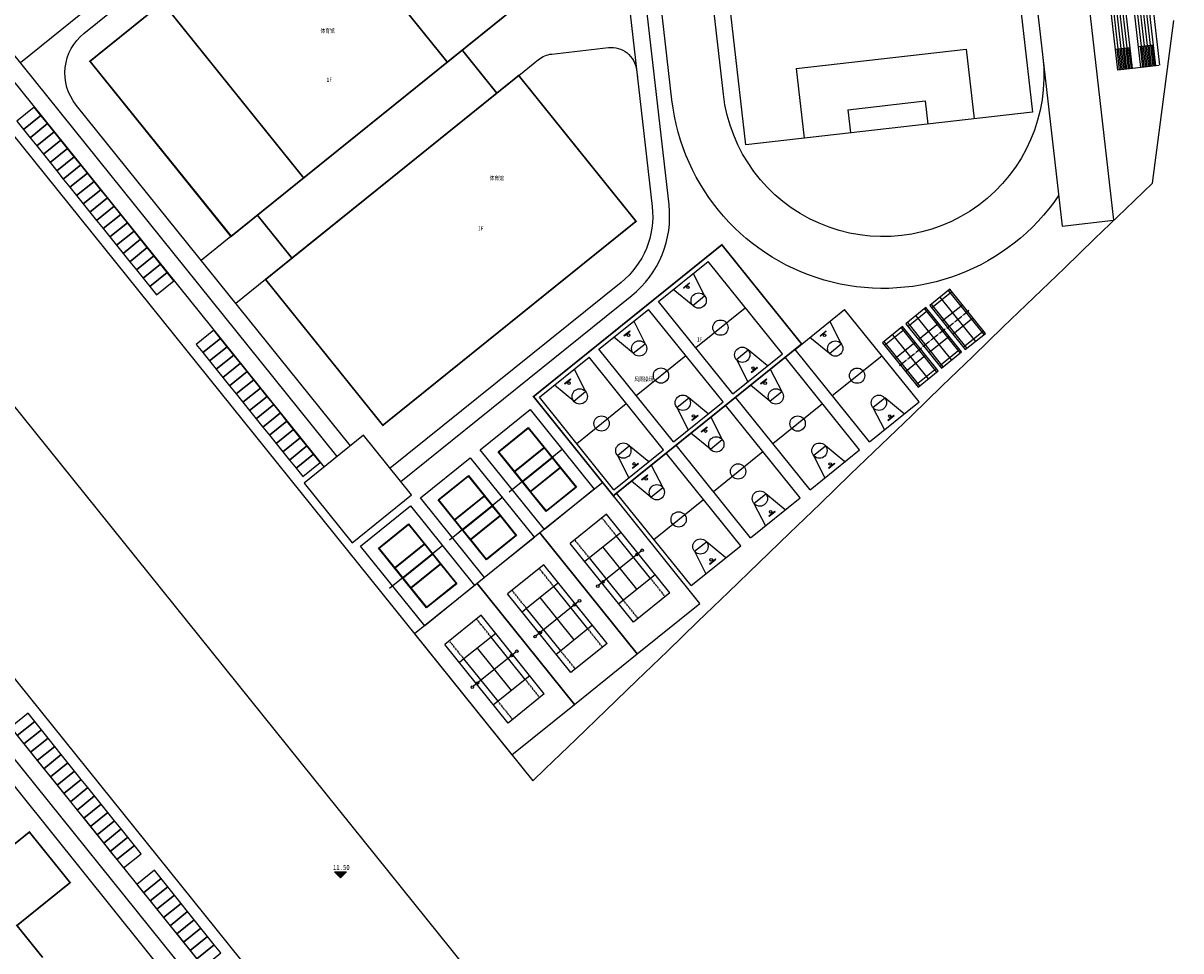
# Model space of a CAD drawing. Extents: x 38389316 to 38392219, y 2477539 to 2480586.
# Tile 16 of 43: x 38390230 to 38390503, y 2478031 to 2478249. Entities that reach past the tile are written whole.
import ezdxf

# ---------------------------------------------------------------- set-up
doc = ezdxf.new("R2010")
doc.units = 0
doc.header["$LTSCALE"] = 1000
doc.header["$MEASUREMENT"] = 0
for name, pattern in [('CENTER2', [1.125, 0.75, -0.125, 0.125, -0.125]), ('DASH', [0.35, 0.25, -0.1]), ('DOTE', [2.42, 2, -0.2, 0.02, -0.2])]:
    doc.linetypes.add(name, pattern=pattern)
doc.layers.get('0').update_dxf_attribs({"linetype": 'CONTINUOUS'})
for name, color, linetype in [('0-lunkuo', 8, 'CONTINUOUS'), ('DIM_ELEV', 8, 'CONTINUOUS'), ('u-road', 4, 'CONTINUOUS'), ('U_室外车位', 3, 'CONTINUOUS'), ('YD_地块界线', 7, 'CONTINUOUS'), ('体育设施', 7, 'CONTINUOUS'), ('文字', 7, 'CONTINUOUS'), ('路中线', 7, 'CENTER2'), ('远期建筑', 141, 'CONTINUOUS'), ('道路', 33, 'CONTINUOUS')]:
    doc.layers.add(name, color=color, linetype=linetype)
doc.styles.add('-宋体', font='txt', dxfattribs={"width": 0.8})
doc.styles.add('DIM_FONT', font='SIMPLEX', dxfattribs={"width": 0.7, "bigfont": 'GBCBIG'})
doc.styles.get("Standard").update_dxf_attribs({"font": 'GBENOR', "bigfont": 'GBCBIG'})
doc.styles.add('中等线体', font='txt', dxfattribs={"width": 0.8})

# ---------------------------------------------------------------- blocks, each defined once
blk = doc.blocks.new('A$C4E7B5845')
at = {"layer": '0-lunkuo'}
for points in [[(27.73, 158.71), (15.43, 155.85)], [(15.43, 155.85), (51.63, 0)], [(103.57, 148.08), (37.34, 132.69)], [(127.33, 45.8), (103.57, 148.08)], [(93.83, 128.88), (90.09, 144.95)], [(80.62, 137.1), (79.38, 142.46)], [(140.18, 61.62), (122.08, 139.55)], [(140.18, 61.62), (122.08, 139.55)], [(62.78, 132.96), (61.53, 138.31)], [(80.62, 137.1), (62.78, 132.96)], [(128.3, 58.86), (110.2, 136.79)], [(54.55, 119.75), (50.82, 135.83)], [(37.34, 132.69), (61.09, 30.42)], [(93.83, 128.88), (54.55, 119.75)], [(18.48, 120.65), (8.74, 118.39)], [(16.09, 120.09), (17.22, 115.22)], [(16.43, 120.17), (17.56, 115.3)], [(16.77, 120.25), (17.9, 115.38)], [(17.11, 120.33), (18.24, 115.46)], [(17.45, 120.41), (18.59, 115.54)], [(17.8, 120.49), (18.93, 115.62)], [(18.14, 120.57), (19.27, 115.7)], [(18.48, 120.65), (26.63, 85.56)], [(18.48, 120.65), (26.63, 85.56)], [(8.74, 118.39), (16.88, 83.3)], [(9.71, 118.61), (10.84, 113.74)], [(10.05, 118.69), (11.18, 113.82)], [(10.39, 118.77), (11.52, 113.9)], [(10.73, 118.85), (11.86, 113.98)], [(11.07, 118.93), (12.21, 114.06)], [(11.42, 119.01), (12.55, 114.14)], [(11.76, 119.09), (12.89, 114.22)], [(12.1, 119.17), (13.23, 114.3)], [(12.44, 119.25), (13.57, 114.38)], [(12.78, 119.32), (13.91, 114.45)], [(13.12, 119.4), (21.27, 84.32)], [(15.07, 119.86), (23.22, 84.77)], [(15.41, 119.94), (16.54, 115.07)], [(15.75, 120.01), (16.88, 115.14)], [(36.37, 119.64), (54.47, 41.71)], [(19.61, 115.78), (16.2, 114.99)], [(16.88, 115.14), (22.77, 89.8)], [(17.56, 115.3), (23.45, 89.96)], [(18.24, 115.46), (24.13, 90.11)], [(18.93, 115.62), (24.81, 90.27)], [(10.1, 112.52), (20.96, 65.77)], [(14.25, 114.53), (10.84, 113.74)], [(10.84, 113.74), (16.73, 88.4)], [(11.52, 113.9), (17.41, 88.55)], [(12.2, 114.06), (18.09, 88.71)], [(12.89, 114.22), (18.77, 88.87)], [(13.57, 114.37), (19.45, 89.03)], [(49.21, 81.56), (115.45, 96.94)], [(25.49, 90.43), (22.08, 89.64)], [(24.13, 90.11), (25.26, 85.24)], [(24.47, 90.19), (25.6, 85.32)], [(24.81, 90.27), (25.94, 85.4)], [(25.15, 90.35), (26.28, 85.48)], [(20.14, 89.19), (16.73, 88.4)], [(16.73, 88.4), (17.86, 83.53)], [(17.07, 88.47), (18.2, 83.6)], [(17.41, 88.55), (18.54, 83.68)], [(17.75, 88.63), (18.88, 83.76)], [(18.09, 88.71), (19.22, 83.84)], [(18.43, 88.79), (19.56, 83.92)], [(18.77, 88.87), (19.9, 84)], [(19.11, 88.95), (20.24, 84.08)], [(19.45, 89.03), (20.59, 84.16)], [(19.8, 89.11), (20.93, 84.24)], [(22.43, 89.72), (23.56, 84.85)], [(22.77, 89.8), (23.9, 84.93)], [(23.11, 89.88), (24.24, 85.01)], [(23.45, 89.96), (24.58, 85.09)], [(23.79, 90.04), (24.92, 85.17)], [(29.55, 86.24), (23.22, 84.77)], [(29.55, 86.24), (33.62, 68.71)], [(21.27, 84.32), (16.88, 83.3)], [(33.62, 68.71), (27.28, 67.24)], [(29.08, 30.72), (20.95, 65.77)], [(25.34, 66.78), (20.96, 65.77)], [(21.93, 65.99), (23.06, 61.12)], [(22.27, 66.07), (23.4, 61.2)], [(22.61, 66.15), (23.74, 61.28)], [(22.95, 66.23), (24.08, 61.36)], [(23.29, 66.31), (24.42, 61.44)], [(23.63, 66.39), (24.76, 61.52)], [(23.97, 66.47), (25.1, 61.6)], [(24.31, 66.55), (25.44, 61.68)], [(24.65, 66.63), (25.79, 61.76)], [(25, 66.71), (26.13, 61.84)], [(33.46, 31.73), (25.34, 66.79)], [(35.41, 32.19), (27.28, 67.24)], [(27.63, 67.32), (28.76, 62.45)], [(27.97, 67.4), (29.1, 62.53)], [(28.31, 67.47), (29.44, 62.6)], [(28.65, 67.55), (29.78, 62.68)], [(28.99, 67.63), (30.12, 62.76)], [(29.33, 67.71), (30.46, 62.84)], [(29.67, 67.79), (30.8, 62.92)], [(30.01, 67.87), (31.14, 63)], [(30.35, 67.95), (31.48, 63.08)], [(38.82, 32.98), (30.69, 68.03)], [(31.82, 63.16), (28.41, 62.37)], [(36.33, 37.53), (30.46, 62.84)], [(37.01, 37.69), (31.14, 63)], [(26.47, 61.92), (23.06, 61.13)], [(30.05, 30.94), (23.06, 61.13)], [(29.61, 35.97), (23.74, 61.28)], [(30.29, 36.13), (24.42, 61.44)], [(30.97, 36.29), (25.1, 61.6)], [(31.65, 36.45), (25.78, 61.76)], [(34.96, 37.22), (29.1, 62.53)], [(35.65, 37.37), (29.78, 62.68)], [(110.12, 58.74), (70.84, 49.62)], [(110.12, 58.74), (113.85, 42.67)], [(70.84, 49.62), (74.57, 33.55)], [(61.09, 30.42), (127.33, 45.8)], [(101.89, 45.54), (84.04, 41.39)], [(101.89, 45.54), (103.13, 40.18)], [(84.04, 41.39), (85.29, 36.04)], [(32.33, 36.61), (28.92, 35.82)], [(29.27, 35.89), (30.4, 31.02)], [(29.61, 35.97), (30.74, 31.1)], [(29.95, 36.05), (31.08, 31.18)], [(30.29, 36.13), (31.42, 31.26)], [(30.63, 36.21), (31.76, 31.34)], [(30.97, 36.29), (32.1, 31.42)], [(31.31, 36.37), (32.44, 31.5)], [(31.65, 36.45), (32.78, 31.58)], [(31.99, 36.53), (33.13, 31.65)], [(37.69, 37.85), (34.28, 37.06)], [(34.62, 37.14), (35.76, 32.27)], [(34.96, 37.22), (36.1, 32.34)], [(35.31, 37.29), (36.44, 32.42)], [(35.65, 37.37), (36.78, 32.5)], [(35.99, 37.45), (37.12, 32.58)], [(36.33, 37.53), (37.46, 32.66)], [(36.67, 37.61), (37.8, 32.74)], [(37.01, 37.69), (38.14, 32.82)], [(37.35, 37.77), (38.48, 32.9)], [(29.37, 30.79), (38.82, 32.98)], [(63.51, 2.76), (51.63, 0)]]:
    blk.add_lwpolyline(points, dxfattribs=at)
at = {"layer": '0-lunkuo', "linetype": 'DASH'}
for points in [[(35.5, 125.22), (27.73, 158.71)], [(29.41, 151.48), (27.73, 158.71)], [(54.47, 41.71), (63.51, 2.76)]]:
    blk.add_lwpolyline(points, dxfattribs=at)
at = {"layer": '0-lunkuo'}
for centre, major_axis, start_param, end_param in [((73.28, 128.21), (26.5, 42.52), 5.497979, 7.913906), ((73.28, 128.21), (20.05, 32.16), 5.497979, 8.639572), ((91.38, 50.29), (26.5, 42.52), 3.069273, 5.497979), ((91.38, 50.29), (-32.16, 20.05), 0.78559, 3.927183)]:
    blk.add_ellipse(centre, major_axis=major_axis, ratio=1, start_param=start_param, end_param=end_param, dxfattribs=at)
blk.add_ellipse((82.33, 89.25), major_axis=(-7.77, 4.84), ratio=1, dxfattribs=at)
blk = doc.blocks.new('hyvahavb')
at = {"layer": 'DIM_ELEV'}
blk.add_hatch(color=8, dxfattribs=at).paths.add_polyline_path([(-173.2, -4360.8), (-182.2, -4351.8), (-164.2, -4351.8)])
at = {"layer": 'DIM_ELEV', "color": 8}
for p, q in [((-173.2, -4360.8), (-182.2, -4351.8)), ((-182.2, -4351.8), (-164.2, -4351.8)), ((-173.2, -4360.8), (-164.2, -4351.8))]:
    blk.add_line(p, q, dxfattribs=at)
blk = doc.blocks.new('A$C7A8B422E')
at = {"layer": '0-lunkuo'}
for p, q in [((0, 23279), (14585, 27187)), ((14585, 27187), (20823, 3908)), ((6238, 0), (0, 23279)), ((3674, 21157), (12464, 23513)), ((3797, 21087), (12393, 23390)), ((12393, 23390), (13920, 17691)), ((12464, 23513), (17149, 6029)), ((8359, 3674), (3674, 21157)), ((5324, 15388), (3797, 21087)), ((5324, 15388), (13920, 17691)), ((5350, 15291), (13946, 17595)), ((13946, 17595), (14697, 14794)), ((17804, 15574), (2229, 11401)), ((15724, 15017), (5099, 12170)), ((6100, 12490), (5350, 15291)), ((6100, 12490), (14697, 14794)), ((6126, 12393), (14723, 14697)), ((14723, 14697), (15473, 11896)), ((6877, 9592), (6126, 12393)), ((6877, 9592), (15473, 11896)), ((6903, 9496), (15499, 11799)), ((15499, 11799), (17026, 6100)), ((8430, 3797), (6903, 9496)), ((17149, 6029), (8359, 3674)), ((17026, 6100), (8430, 3797)), ((20823, 3908), (6238, 0))]:
    blk.add_line(p, q, dxfattribs=at)
at = {"layer": '0-lunkuo', "style": 'DIM_FONT', "width": 0.8, "flags": 9}
for tag in ['YSIZE', 'XSIZE']:
    blk.add_attdef(tag, (10503, 13650), '', height=0.5, rotation=105.00002, dxfattribs=at)
blk = doc.blocks.new('_J1DYT')
at = {"layer": '0-lunkuo'}
for p, q in [((0, 0), (0, 1500)), ((2800, 1500), (0, 1500)), ((1400, 0), (1400, 1500)), ((2800, 0), (2800, 1500)), ((0, 1050), (580, 930)), ((130, 840), (120, 840)), ((120, 660), (120, 840)), ((130, 660), (130, 840)), ((580, 570), (580, 930)), ((2800, 1050), (2220, 930)), ((2220, 570), (2220, 930)), ((2670, 840), (2680, 840)), ((2670, 660), (2670, 840)), ((2680, 660), (2680, 840)), ((580, 570), (0, 450)), ((130, 660), (120, 660)), ((148, 755), (130, 755)), ((148, 750), (130, 750)), ((148, 745), (130, 745)), ((2220, 570), (2800, 450)), ((2652, 755), (2670, 755)), ((2652, 750), (2670, 750)), ((2652, 745), (2670, 745)), ((2670, 660), (2680, 660)), ((2800, 0), (0, 0))]:
    blk.add_line(p, q, dxfattribs=at)
for centre, radius in [((580, 750), 180), ((1400, 750), 180), ((2220, 750), 180), ((178, 750), 30), ((2622, 750), 30)]:
    blk.add_circle(centre, radius, dxfattribs=at)
at = {"layer": '0-lunkuo', "flags": 9}
for tag in ['XSIZE', 'YSIZE']:
    blk.add_attdef(tag, (0, 0), '', height=0.5, rotation=0, dxfattribs=at)
blk = doc.blocks.new('$plan$00002337')
at = {"layer": '0-lunkuo'}
for p, q in [((-11885, -5485), (-11885, 5485)), ((-11885, 5485), (11885, 5485)), ((-6400, 4115), (-6400, 5485)), ((0, -6417), (0, 6417)), ((6400, 4115), (6400, 5485)), ((11885, -5485), (11885, 5485)), ((-6400, -4115), (-6400, 4115)), ((-6400, 4115), (6400, 4115)), ((6400, -4115), (6400, 4115)), ((-6400, 0), (6400, 0)), ((-6400, -4115), (6400, -4115)), ((-6400, -5485), (-6400, -4115)), ((6400, -5485), (6400, -4115)), ((-11885, -5485), (11885, -5485))]:
    blk.add_line(p, q, dxfattribs=at)
at = {"layer": '0-lunkuo', "linetype": 'DASH'}
for p, q in [((-11885, 4115), (-6400, 4115)), ((6400, 4115), (11885, 4115)), ((-11885, -4115), (-6400, -4115)), ((6400, -4115), (11885, -4115))]:
    blk.add_line(p, q, dxfattribs=at)
at = {"layer": '0-lunkuo'}
blk.add_lwpolyline([(-18285, 9485), (-18285, -9485), (18285, -9485), (18285, 9485)], close=True, dxfattribs=at)
for centre in [(0, 6737), (0, 5180), (0, -5165), (0, -6722)]:
    blk.add_circle(centre, 305, dxfattribs=at)
blk = doc.blocks.new('$plan$00002338')
at = {"layer": '体育设施', "color": 8}
for p, q in [((-5950, -3134), (-5950, 2966)), ((-1980, -3134), (-1980, 2966)), ((1980, -3134), (1980, 2966)), ((5950, -3134), (5950, 2966)), ((-6700, 2506), (6700, 2506)), ((-6700, -84), (6700, -84)), ((-6700, -2674), (6700, -2674))]:
    blk.add_line(p, q, dxfattribs=at)
at = {"layer": '体育设施', "color": 8, "linetype": 'DOTE'}
blk.add_line((0, -3332), (0, 3332), dxfattribs=at)
at = {"layer": '体育设施', "color": 8}
blk.add_lwpolyline([(6700, 2966), (-6700, 2966), (-6700, -3134), (6700, -3134)], close=True, dxfattribs=at)
blk = doc.blocks.new('202210211F')
at = {"layer": 'u-road', "color": 8, "flags": 128}
for points in [[(38392658.92, 2481894.94), (38392713.33, 2481938.74, 0.257183), (38392722.12, 2481960.17), (38392707.01, 2482092.22, -0.257184), (38392711.41, 2482102.93), (38392711.41, 2482102.93)], [(38392647.03, 2481903.34), (38392582.37, 2481983.65, -0.414214), (38392584.19, 2482000.52), (38392694.09, 2482088.99, -0.590858), (38392703.81, 2482085), (38392718.15, 2481959.71, -0.257183), (38392710.82, 2481941.86), (38392656.41, 2481898.06)], [(38392468.13, 2481959.71), (38392612.94, 2481779.84, -0.388285), (38392611.41, 2481755.59), (38392420.89, 2481571.89)], [(38392535.62, 2481824.69), (38392497.06, 2481793.65, 0.414212), (38392495.24, 2481776.77), (38392542.35, 2481718.26, 0.440628), (38392560.02, 2481717.15), (38392604.55, 2481760.08, 0.388284), (38392605.56, 2481776.24), (38392561.92, 2481830.46)]]:
    blk.add_lwpolyline(points, format="xyb", dxfattribs=at)
blk.add_lwpolyline([(38392542.91, 2482019.91), (38392640.8, 2481898.32)], dxfattribs=at)
blk.add_lwpolyline([(38392650.14, 2481905.85), (38392636.12, 2481894.56), (38392647.41, 2481880.54), (38392661.43, 2481891.83), (38392650.14, 2481905.85)], close=True, dxfattribs=at)
at = {"layer": 'U_室外车位', "color": 8}
for points in [[(38392568.36, 2481979.84), (38392569.93, 2481977.9), (38392574.06, 2481981.22), (38392572.49, 2481983.17)], [(38392569.93, 2481977.9), (38392571.5, 2481975.95), (38392575.62, 2481979.27), (38392574.06, 2481981.22)], [(38392571.5, 2481975.95), (38392573.06, 2481974), (38392577.19, 2481977.33), (38392575.62, 2481979.27)], [(38392573.06, 2481974), (38392574.63, 2481972.05), (38392578.76, 2481975.38), (38392577.19, 2481977.33)], [(38392574.63, 2481972.05), (38392576.2, 2481970.11), (38392580.33, 2481973.43), (38392578.76, 2481975.38)], [(38392576.2, 2481970.11), (38392577.77, 2481968.16), (38392581.89, 2481971.48), (38392580.33, 2481973.43)], [(38392577.77, 2481968.16), (38392579.33, 2481966.21), (38392583.46, 2481969.54), (38392581.89, 2481971.48)], [(38392579.33, 2481966.21), (38392580.9, 2481964.27), (38392585.03, 2481967.59), (38392583.46, 2481969.54)], [(38392580.9, 2481964.27), (38392582.47, 2481962.32), (38392586.6, 2481965.64), (38392585.03, 2481967.59)], [(38392582.47, 2481962.32), (38392584.04, 2481960.37), (38392588.17, 2481963.69), (38392586.6, 2481965.64)], [(38392584.04, 2481960.37), (38392585.61, 2481958.42), (38392589.73, 2481961.75), (38392588.17, 2481963.69)], [(38392585.61, 2481958.42), (38392587.17, 2481956.48), (38392591.3, 2481959.8), (38392589.73, 2481961.75)], [(38392587.17, 2481956.48), (38392588.74, 2481954.53), (38392592.87, 2481957.85), (38392591.3, 2481959.8)], [(38392588.74, 2481954.53), (38392590.31, 2481952.58), (38392594.44, 2481955.9), (38392592.87, 2481957.85)], [(38392590.31, 2481952.58), (38392591.88, 2481950.63), (38392596, 2481953.96), (38392594.44, 2481955.9)], [(38392591.88, 2481950.63), (38392593.44, 2481948.69), (38392597.57, 2481952.01), (38392596, 2481953.96)], [(38392593.44, 2481948.69), (38392595.01, 2481946.74), (38392599.14, 2481950.06), (38392597.57, 2481952.01)], [(38392595.01, 2481946.74), (38392596.58, 2481944.79), (38392600.71, 2481948.12), (38392599.14, 2481950.06)], [(38392596.58, 2481944.79), (38392598.15, 2481942.84), (38392602.28, 2481946.17), (38392600.71, 2481948.12)], [(38392598.15, 2481942.84), (38392599.72, 2481940.9), (38392603.84, 2481944.22), (38392602.28, 2481946.17)], [(38392599.72, 2481940.9), (38392601.28, 2481938.95), (38392605.41, 2481942.27), (38392603.84, 2481944.22)], [(38392610.69, 2481927.27), (38392612.26, 2481925.32), (38392616.39, 2481928.64), (38392614.82, 2481930.59)], [(38392612.26, 2481925.32), (38392613.82, 2481923.37), (38392617.95, 2481926.69), (38392616.39, 2481928.64)], [(38392613.82, 2481923.37), (38392615.39, 2481921.42), (38392619.52, 2481924.75), (38392617.95, 2481926.69)], [(38392615.39, 2481921.42), (38392616.96, 2481919.48), (38392621.09, 2481922.8), (38392619.52, 2481924.75)], [(38392616.96, 2481919.48), (38392618.53, 2481917.53), (38392622.66, 2481920.85), (38392621.09, 2481922.8)], [(38392618.53, 2481917.53), (38392620.1, 2481915.58), (38392624.22, 2481918.9), (38392622.66, 2481920.85)], [(38392620.1, 2481915.58), (38392621.66, 2481913.63), (38392625.79, 2481916.96), (38392624.22, 2481918.9)], [(38392621.66, 2481913.63), (38392623.23, 2481911.69), (38392627.36, 2481915.01), (38392625.79, 2481916.96)], [(38392623.23, 2481911.69), (38392624.8, 2481909.74), (38392628.93, 2481913.06), (38392627.36, 2481915.01)], [(38392624.8, 2481909.74), (38392626.37, 2481907.79), (38392630.5, 2481911.12), (38392628.93, 2481913.06)], [(38392626.37, 2481907.79), (38392627.93, 2481905.84), (38392632.06, 2481909.17), (38392630.5, 2481911.12)], [(38392627.93, 2481905.84), (38392629.5, 2481903.9), (38392633.63, 2481907.22), (38392632.06, 2481909.17)], [(38392629.5, 2481903.9), (38392631.07, 2481901.95), (38392635.2, 2481905.27), (38392633.63, 2481907.22)], [(38392631.07, 2481901.95), (38392632.64, 2481900), (38392636.77, 2481903.33), (38392635.2, 2481905.27)], [(38392632.64, 2481900), (38392634.21, 2481898.06), (38392638.33, 2481901.38), (38392636.77, 2481903.33)], [(38392634.21, 2481898.06), (38392635.77, 2481896.11), (38392639.9, 2481899.43), (38392638.33, 2481901.38)], [(38392566.9, 2481837.03), (38392568.46, 2481835.08), (38392572.59, 2481838.41), (38392571.02, 2481840.35)], [(38392568.46, 2481835.08), (38392570.03, 2481833.14), (38392574.16, 2481836.46), (38392572.59, 2481838.41)], [(38392570.03, 2481833.14), (38392571.6, 2481831.19), (38392575.73, 2481834.51), (38392574.16, 2481836.46)], [(38392571.6, 2481831.19), (38392573.17, 2481829.24), (38392577.3, 2481832.56), (38392575.73, 2481834.51)], [(38392573.17, 2481829.24), (38392574.74, 2481827.29), (38392578.86, 2481830.62), (38392577.3, 2481832.56)], [(38392574.74, 2481827.29), (38392576.3, 2481825.35), (38392580.43, 2481828.67), (38392578.86, 2481830.62)], [(38392576.3, 2481825.35), (38392577.87, 2481823.4), (38392582, 2481826.72), (38392580.43, 2481828.67)], [(38392577.87, 2481823.4), (38392579.44, 2481821.45), (38392583.57, 2481824.77), (38392582, 2481826.72)], [(38392579.44, 2481821.45), (38392581.01, 2481819.5), (38392585.13, 2481822.83), (38392583.57, 2481824.77)], [(38392581.01, 2481819.5), (38392582.57, 2481817.56), (38392586.7, 2481820.88), (38392585.13, 2481822.83)], [(38392582.57, 2481817.56), (38392584.14, 2481815.61), (38392588.27, 2481818.93), (38392586.7, 2481820.88)], [(38392584.14, 2481815.61), (38392585.71, 2481813.66), (38392589.84, 2481816.99), (38392588.27, 2481818.93)], [(38392585.71, 2481813.66), (38392587.28, 2481811.71), (38392591.41, 2481815.04), (38392589.84, 2481816.99)], [(38392587.28, 2481811.71), (38392588.85, 2481809.77), (38392592.97, 2481813.09), (38392591.41, 2481815.04)], [(38392588.85, 2481809.77), (38392590.41, 2481807.82), (38392594.54, 2481811.14), (38392592.97, 2481813.09)], [(38392590.41, 2481807.82), (38392591.98, 2481805.87), (38392596.11, 2481809.2), (38392594.54, 2481811.14)], [(38392591.98, 2481805.87), (38392593.55, 2481803.93), (38392597.68, 2481807.25), (38392596.11, 2481809.2)], [(38392596.68, 2481800.03), (38392598.25, 2481798.08), (38392602.38, 2481801.41), (38392600.81, 2481803.35)], [(38392598.25, 2481798.08), (38392599.82, 2481796.14), (38392603.95, 2481799.46), (38392602.38, 2481801.41)], [(38392599.82, 2481796.14), (38392601.39, 2481794.19), (38392605.52, 2481797.51), (38392603.95, 2481799.46)], [(38392601.39, 2481794.19), (38392602.96, 2481792.24), (38392607.08, 2481795.56), (38392605.52, 2481797.51)], [(38392602.96, 2481792.24), (38392604.52, 2481790.29), (38392608.65, 2481793.62), (38392607.08, 2481795.56)], [(38392604.52, 2481790.29), (38392606.09, 2481788.35), (38392610.22, 2481791.67), (38392608.65, 2481793.62)], [(38392606.09, 2481788.35), (38392607.66, 2481786.4), (38392611.79, 2481789.72), (38392610.22, 2481791.67)], [(38392607.66, 2481786.4), (38392609.23, 2481784.45), (38392613.35, 2481787.78), (38392611.79, 2481789.72)], [(38392609.23, 2481784.45), (38392610.79, 2481782.5), (38392614.92, 2481785.83), (38392613.35, 2481787.78)], [(38392610.79, 2481782.5), (38392612.36, 2481780.56), (38392616.49, 2481783.88), (38392614.92, 2481785.83)]]:
    blk.add_lwpolyline(points, close=True, dxfattribs=at)
at = {"layer": 'YD_地块界线', "color": 8, "flags": 128}
blk.add_lwpolyline([(38392301.64, 2482306.84), (38392690.02, 2481824.43), (38392692.93, 2481827.24), (38392700.13, 2481834.18), (38392707.33, 2481841.12), (38392714.53, 2481848.07), (38392721.73, 2481855.01), (38392728.93, 2481861.95), (38392736.13, 2481868.89), (38392743.33, 2481875.83), (38392750.53, 2481882.77), (38392757.73, 2481889.72), (38392764.93, 2481896.66), (38392772.13, 2481903.6), (38392779.33, 2481910.54), (38392786.53, 2481917.48), (38392793.73, 2481924.43), (38392800.93, 2481931.37), (38392808.13, 2481938.31), (38392815.33, 2481945.25), (38392822.53, 2481952.19), (38392829.73, 2481959.14), (38392836.1, 2481965.28), (38392841.14, 2482003.6)], dxfattribs=at)
blk.add_lwpolyline([(38392301.64, 2482306.84), (38392690.02, 2481824.43), (38392692.93, 2481827.24), (38392700.13, 2481834.18), (38392707.33, 2481841.12), (38392714.53, 2481848.07), (38392721.73, 2481855.01), (38392728.93, 2481861.95), (38392736.13, 2481868.89), (38392743.33, 2481875.83), (38392750.53, 2481882.77), (38392757.73, 2481889.72), (38392764.93, 2481896.66), (38392772.13, 2481903.6), (38392779.33, 2481910.54), (38392786.53, 2481917.48), (38392793.73, 2481924.43), (38392800.93, 2481931.37), (38392808.13, 2481938.31), (38392815.33, 2481945.25), (38392822.53, 2481952.19), (38392829.73, 2481959.14), (38392836.1, 2481965.28), (38392841.14, 2482003.6)], dxfattribs=at)
blk.add_lwpolyline([(38392632.19, 2481768.68), (38392209.29, 2482293.97, 0.356791), (38392169.65, 2482302.32), (38391960.43, 2482193.96), (38391978.55, 2482086.79), (38392057.12, 2481622.87)], format="xyb", dxfattribs=at)
at = {"layer": '路中线', "color": 8, "ltscale": 20, "flags": 128}
blk.add_lwpolyline([(38392932.22, 2481388.11, 0.047578), (38392670.98, 2481784.46), (38391967.67, 2482658.06)], format="xyb", dxfattribs=at)
at = {"layer": '路中线', "color": 8, "linetype": 'DASH', "ltscale": 4, "flags": 128}
for points in [[(38392455.76, 2482341.84), (38392713.6, 2482436.29, -0.450689), (38392742.6, 2482420.61), (38392794.01, 2482199.25, -0.287875), (38392782.22, 2482165.08), (38392569.22, 2481993.6)], [(38392465.01, 2481957.2), (38392608.68, 2481778.75, -0.388284), (38392607.32, 2481757.2), (38392421.26, 2481577.81)]]:
    blk.add_lwpolyline(points, format="xyb", dxfattribs=at)
blk.add_lwpolyline([(38392643.91, 2481900.83), (38392500.75, 2482078.65)], dxfattribs=at)
at = {"layer": '远期建筑', "color": 8, "ltscale": 5}
for p, q in [((38392673.38, 2481996.58), (38392625.09, 2481957.7)), ((38392685.43, 2481989.59), (38392633.24, 2481947.57))]:
    blk.add_line(p, q, dxfattribs=at)
at = {"layer": '远期建筑', "color": 8, "ltscale": 5, "const_width": 0.4, "flags": 128}
for points in [[(38392585.62, 2481993.96), (38392653.7, 2482048.77), (38392686.94, 2482007.49), (38392673.38, 2481996.58), (38392681.53, 2481986.45), (38392686.69, 2481990.6), (38392714.35, 2481956.25), (38392654.66, 2481908.2), (38392627.01, 2481942.55), (38392633.24, 2481947.57), (38392625.09, 2481957.7), (38392618.86, 2481952.68)], [(38392636.56, 2482034.98), (38392653.7, 2482048.77), (38392686.94, 2482007.49), (38392669.87, 2481993.75)], [(38392585.62, 2481993.96), (38392602.76, 2482007.76), (38392635.99, 2481966.48), (38392618.93, 2481952.74)], [(38392625.09, 2481957.7), (38392633.24, 2481947.57), (38392681.53, 2481986.45), (38392673.38, 2481996.58)], [(38392734.58, 2481950.72), (38392753.39, 2481927.35), (38392708.99, 2481891.6), (38392690.18, 2481914.97)]]:
    blk.add_lwpolyline(points, close=True, dxfattribs=at)
blk.add_lwpolyline([(38392574.48, 2481782.8), (38392568.4, 2481790.35), (38392580.94, 2481800.45), (38392578.87, 2481803.02), (38392578.87, 2481803.02), (38392571.34, 2481812.37), (38392564.8, 2481807.1), (38392556.65, 2481817.23), (38392563.19, 2481822.49), (38392555.04, 2481832.62), (38392528.87, 2481811.55), (38392531.91, 2481807.77), (38392525.37, 2481802.5), (38392522.32, 2481806.28), (38392522.32, 2481806.28), (38392496.15, 2481785.21), (38392511.83, 2481765.74)], dxfattribs=at)
at = {"layer": '道路', "color": 8, "flags": 128}
blk.add_lwpolyline([(38392686.69, 2481990.6), (38392691.39, 2481994.38, -0.141912), (38392694.47, 2481995.67), (38392707.82, 2481997.2, -0.414214), (38392714.46, 2481991.92), (38392714.66, 2481990.22)], format="xyb", dxfattribs=at)
for points in [[(38392618.86, 2481952.68), (38392611.85, 2481947.04)], [(38392627.01, 2481942.55), (38392620, 2481936.91)]]:
    blk.add_lwpolyline(points, dxfattribs=at)
at = {"layer": '0-lunkuo', "color": 8, "xscale": -1, "rotation": 19.60385732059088}
blk.add_blockref('A$C4E7B5845', (38392875.55, 2481973.83), dxfattribs=at)
at = {"layer": '0-lunkuo', "color": 8}
for name, p, xscale, yscale, zscale, rotation in [('_J1DYT', (38392719.63, 2481937.4), 0.01, 0.01, 0.01, 308.8364668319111), ('$plan$00002338', (38392790.21, 2481933.2), 0.001, 0.001, 0.001, 308.8364669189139), ('_J1DYT', (38392705.61, 2481926.11), 0.01, 0.01, 0.01, 308.8364668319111), ('_J1DYT', (38392751.84, 2481926.09), 0.01, 0.01, 0.01, 308.8364668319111), ('$plan$00002338', (38392784.59, 2481928.84), 0.001, 0.001, 0.001, 308.8364669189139), ('$plan$00002338', (38392779.06, 2481924.38), 0.001, 0.001, 0.001, 308.8364669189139), ('_J1DYT', (38392691.59, 2481914.82), 0.01, 0.01, 0.01, 308.8364668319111), ('_J1DYT', (38392737.82, 2481914.81), 0.01, 0.01, 0.01, 308.8364668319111), ('A$C7A8B422E', (38392687.03, 2481881.14), 0.001, 0.001, 0.001, 23.8364668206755), ('_J1DYT', (38392723.79, 2481903.52), 0.01, 0.01, 0.01, 308.8364668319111), ('A$C7A8B422E', (38392672.93, 2481869.79), 0.001, 0.001, 0.001, 23.8364668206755), ('_J1DYT', (38392709.77, 2481892.23), 0.01, 0.01, 0.01, 308.8364668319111), ('$plan$00002337', (38392710.56, 2481874.54), 0.0009999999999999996, 0.0009999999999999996, 0.0009999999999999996, 128.8364666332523), ('A$C7A8B422E', (38392658.83, 2481858.44), 0.001, 0.001, 0.001, 23.8364668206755), ('$plan$00002337', (38392695.78, 2481862.64), 0.0009999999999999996, 0.0009999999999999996, 0.0009999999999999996, 128.8364666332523), ('$plan$00002337', (38392681, 2481850.74), 0.0009999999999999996, 0.0009999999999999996, 0.0009999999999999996, 128.8364666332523)]:
    blk.add_blockref(name, p, dxfattribs=dict(at, xscale=xscale, yscale=yscale, zscale=zscale, rotation=rotation))
at = {"layer": 'DIM_ELEV', "color": 8, "xscale": 0.16, "yscale": 0.16, "zscale": 0.16}
blk.add_blockref('hyvahavb', (38392672.4, 2482499.28), dxfattribs=at)
at = {"layer": 'DIM_ELEV', "color": 8, "style": '-宋体', "width": 0.8}
blk.add_text('11.50', height=1.2, dxfattribs=at).set_placement((38392642.92, 2481803.43))
at = {"layer": '文字', "color": 8, "style": '中等线体', "width": 0.8}
for s, p in [('体育馆', (38392639.98, 2482000.63)), ('1F', (38392641.38, 2481989.1)), ('体育馆', (38392679.83, 2481965.92)), ('1F', (38392677.09, 2481954.11)), ('1F', (38392728.69, 2481927.92)), ('风雨操场', (38392713.96, 2481918.54))]:
    blk.add_text(s, height=1, rotation=360, dxfattribs=at).set_placement(p)

msp = doc.modelspace()

# ---------------------------------------------------------------- block references
msp.add_blockref('202210211F', (-2339.44, -3753.46))

doc.saveas('drawing.dxf')
